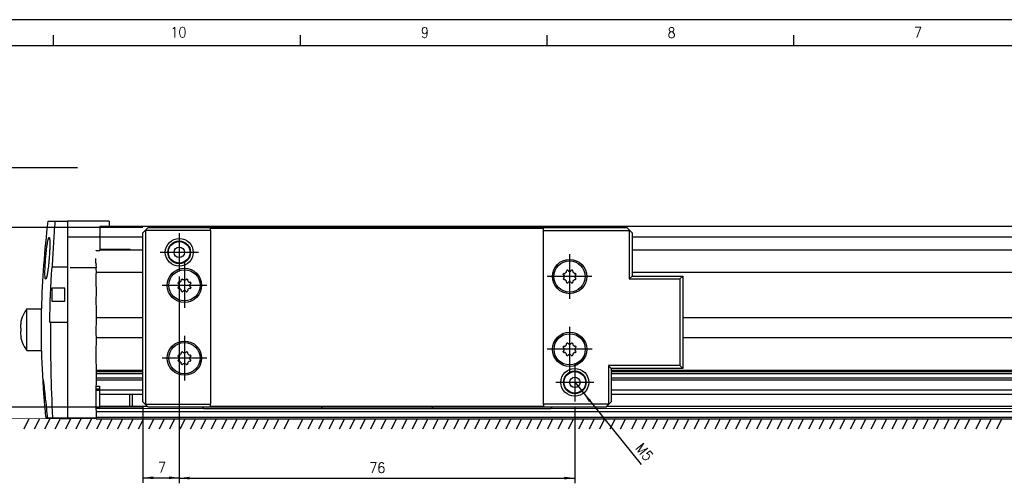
# Model space of a CAD drawing. Header units: millimetres. Extents: x -285 to 969, y -217 to 203.
# Tile 4 of 15: x -178 to 12, y 114 to 203. Entities that reach past the tile are written whole.
import ezdxf

# ---------------------------------------------------------------- set-up
doc = ezdxf.new("R2010")
doc.units = ezdxf.units.MM
doc.linetypes.add('DOT_CENTER', pattern=[14, 12, -1, 0, -1])
doc.layers.add('1', color=7, linetype='Continuous')
doc.styles.add('CONVERTER_11', font='txt.shx', dxfattribs={"width": 0.9})
doc.dimstyles.new('ME10_DIM_13', dxfattribs={"dimtxt": 2, "dimasz": 2, "dimexe": 1, "dimexo": 1, "dimgap": 1, "dimtad": 1, "dimdec": 0, "dimdsep": 46, "dimtxsty": 'CONVERTER_11', "dimsah": 1, "dimcen": 0.09, "dimclrd": 2, "dimclre": 2, "dimclrt": 2, "dimadec": 0, "dimazin": 0, "dimtfac": 1, "dimtdec": 4, "dimtix": 1, "dimtmove": 0, "dimatfit": 3, "dimfxl": 1, "dimtolj": 1, "dimtzin": 0, "dimarcsym": 0})
doc.dimstyles.new('ME10_DIM_14', dxfattribs={"dimtxt": 2, "dimasz": 2, "dimexe": 1, "dimexo": 1, "dimgap": 1, "dimtad": 1, "dimdec": 0, "dimdsep": 46, "dimtxsty": 'CONVERTER_11', "dimsah": 1, "dimcen": 0.09, "dimclrd": 2, "dimclre": 2, "dimclrt": 2, "dimadec": 0, "dimazin": 0, "dimtfac": 1, "dimtdec": 4, "dimtix": 1, "dimtmove": 0, "dimatfit": 3, "dimfxl": 1, "dimtolj": 1, "dimtzin": 0, "dimarcsym": 0})
doc.dimstyles.new('ME10_DIM_15', dxfattribs={"dimtxt": 2, "dimasz": 2, "dimexe": 1, "dimexo": 1, "dimgap": 1, "dimtad": 1, "dimdsep": 46, "dimtxsty": 'CONVERTER_11', "dimsah": 1, "dimcen": 0.09, "dimclrd": 2, "dimclre": 2, "dimclrt": 2, "dimadec": 0, "dimazin": 0, "dimtfac": 1, "dimtdec": 4, "dimtix": 1, "dimtmove": 0, "dimatfit": 3, "dimfxl": 1, "dimtolj": 1, "dimtzin": 0, "dimarcsym": 0})
doc.dimstyles.new('ME10_DIM_16', dxfattribs={"dimtxt": 2, "dimasz": 2, "dimexe": 1, "dimexo": 1, "dimgap": 1, "dimtad": 1, "dimdsep": 46, "dimtxsty": 'CONVERTER_11', "dimsah": 1, "dimcen": 0.09, "dimclrd": 2, "dimclre": 2, "dimclrt": 2, "dimadec": 0, "dimazin": 0, "dimtfac": 1, "dimtdec": 4, "dimtix": 1, "dimtmove": 0, "dimatfit": 3, "dimfxl": 1, "dimtolj": 1, "dimtzin": 0, "dimarcsym": 0})
doc.dimstyles.get("Standard").update_dxf_attribs({"dimtxt": 0.18, "dimasz": 0.18, "dimexe": 0.18, "dimexo": 0.0625, "dimgap": 0.09, "dimtad": 0, "dimtih": 1, "dimtoh": 1, "dimdec": 4, "dimzin": 0, "dimdsep": 46, "dimtxsty": 'Standard', "dimcen": 0.09, "dimadec": 0, "dimazin": 0, "dimtfac": 1, "dimtdec": 4, "dimtofl": 0, "dimtmove": 0, "dimatfit": 3, "dimfxl": 1, "dimtolj": 1, "dimtzin": 0, "dimarcsym": 0})

# ---------------------------------------------------------------- blocks, each defined once
blk = doc.blocks.new('Regla_G-340-VS4__3', base_point=(-177.36, 126.24))
at = {"color": 7, "linetype": 'Continuous'}
for p, q in [((-172.14, 164.24), (-170.81, 164.24)), ((-170.81, 164.24), (-168.41, 164.24)), ((-160.41, 164.24), (-168.41, 164.24)), ((-160.41, 163.24), (-162.21, 163.24)), ((-162.21, 163.24), (-162.21, 161.44)), ((-160.41, 164.24), (-160.41, 163.24)), ((-142.29, 163.24), (-160.41, 163.24)), ((-131.87, 163.24), (-142.29, 163.24)), ((-125.93, 163.24), (-131.87, 163.24)), ((-119.67, 163.24), (-125.93, 163.24)), ((-98.17, 163.24), (-119.67, 163.24)), ((-91.91, 163.24), (-98.17, 163.24)), ((-85.96, 163.24), (-91.91, 163.24)), ((-75.54, 163.24), (-85.96, 163.24)), ((107.6, 163.24), (-75.54, 163.24)), ((-168.41, 161.24), (-162.21, 161.24)), ((-162.21, 161.24), (-162.21, 158.74)), ((-162.21, 161.24), (-153.92, 161.24)), ((-59.91, 161.24), (106.93, 161.24)), ((-162.92, 156.11), (-162.92, 157.08)), ((-162.9, 158.57), (-162.21, 158.57)), ((-162.9, 158.54), (-162.9, 158.57)), ((-162.21, 158.74), (-162.21, 158.57)), ((-162.21, 158.74), (-156.27, 158.72)), ((-156.4, 158.84), (-156.4, 158.74)), ((-156.27, 158.72), (-153.92, 158.72)), ((-59.91, 158.72), (108.58, 158.72)), ((-171.42, 155.42), (-171.35, 155.42)), ((-168.41, 155.42), (-171.35, 155.42)), ((-168.41, 155.42), (-168.41, 144.8)), ((-167.9, 155.34), (-162.9, 155.34)), ((-162.9, 156.08), (-162.92, 156.11)), ((-162.9, 155.93), (-162.92, 155.86)), ((-162.92, 155.86), (-162.9, 155.34)), ((-162.9, 155.34), (-162.92, 155.09)), ((-162.9, 156.08), (-162.9, 155.93)), ((-162.92, 155.09), (-162.9, 154.44)), ((-162.9, 154.24), (-162.92, 154.02)), ((-162.92, 154.02), (-162.92, 152.23)), ((-162.9, 154.44), (-162.9, 154.24)), ((-162.9, 154.44), (-153.92, 154.44)), ((-59.91, 154.44), (107.46, 154.44)), ((-171.41, 151.36), (-171.41, 148.86)), ((-168.91, 151.36), (-171.41, 151.36)), ((-168.91, 148.86), (-168.91, 151.36)), ((-162.92, 152.23), (-162.9, 151.01)), ((-162.9, 151.01), (-162.92, 148.46)), ((-146.44, 150.7), (-146.39, 150.67)), ((-145.45, 150.67), (-145.39, 150.7)), ((-171.41, 148.86), (-168.91, 148.86)), ((-162.92, 148.46), (-162.9, 147.69)), ((-162.9, 147.69), (-162.9, 147.03)), ((-176.2, 147.36), (-173.4, 147.36)), ((-162.9, 145.74), (-162.92, 142.61)), ((-162.9, 147.03), (-162.9, 146.91)), ((-162.9, 146.91), (-162.9, 146.78)), ((-162.9, 146.78), (-162.9, 145.94)), ((-162.9, 145.94), (-162.9, 145.74)), ((-162.9, 145.74), (-153.92, 145.74)), ((-50.17, 145.74), (107.93, 145.74)), ((-171.64, 144.8), (-171.85, 144.8)), ((-171.64, 144.8), (-168.41, 144.8)), ((-162.92, 142.61), (-162.9, 141.82)), ((-162.9, 141.82), (-162.92, 138.86)), ((-153.92, 141.82), (-162.9, 141.82)), ((107.88, 141.82), (-50.17, 141.82)), ((-176.2, 139.36), (-173.4, 139.36)), ((-162.92, 138.86), (-162.92, 138.64)), ((-162.92, 138.64), (-162.92, 138.31)), ((-162.92, 138.31), (-162.91, 135.24)), ((-153.92, 135.52), (-162.91, 135.52)), ((-153.92, 135.3), (-162.91, 135.3)), ((-153.92, 135.26), (-162.91, 135.24)), ((-162.91, 135.24), (-162.91, 134.13)), ((-162.91, 134.92), (-153.92, 134.92)), ((108.08, 135.52), (-63.92, 135.52)), ((108.22, 135.3), (-63.92, 135.3)), ((108.25, 135.26), (-63.92, 135.26)), ((-63.92, 134.92), (108.47, 134.92)), ((-162.9, 132.87), (-162.92, 132.5)), ((-162.92, 132.5), (-162.92, 131.91)), ((-162.92, 132.5), (-162.22, 132.5)), ((-162.91, 134.13), (-153.92, 134.13)), ((-162.91, 134.13), (-162.9, 133.89)), ((-162.9, 133.89), (-162.9, 133.74)), ((-162.9, 133.74), (-153.92, 133.74)), ((-162.9, 133.74), (-162.9, 133.64)), ((-162.9, 133.64), (-162.9, 133.41)), ((-162.9, 133.41), (-162.9, 133.24)), ((-162.9, 133.24), (-162.9, 133.15)), ((-162.9, 133.15), (-162.9, 132.87)), ((-63.92, 134.13), (108.2, 134.13)), ((-63.92, 133.74), (107.94, 133.74)), ((-162.22, 131.91), (-162.92, 131.91)), ((-162.92, 131.91), (-162.9, 131.74)), ((-162.92, 131.64), (-162.9, 131.74)), ((-162.92, 131.64), (-162.92, 128.21)), ((-162.22, 131.64), (-162.92, 131.64)), ((-153.92, 131.74), (-162.9, 131.74)), ((-162.22, 130.96), (-156.4, 130.96)), ((-156.4, 130.96), (-153.92, 130.96)), ((-156.4, 128.66), (-156.4, 130.96)), ((-155.9, 129.81), (-155.9, 130.96)), ((106.59, 131.74), (-63.92, 131.74)), ((-63.92, 130.96), (107.11, 130.96)), ((-162.22, 128.66), (-156.4, 128.66)), ((-156.4, 128.66), (-153.09, 128.66)), ((-155.9, 128.66), (-155.9, 129.81)), ((-64.74, 128.66), (108.55, 128.66)), ((-162.92, 128.21), (-162.9, 127.54)), ((-162.22, 128.21), (-162.92, 128.21)), ((-162.9, 127.54), (-162.9, 127.24)), ((107.8, 127.54), (-162.9, 127.54)), ((-162.9, 127.24), (-162.9, 126.54)), ((-162.22, 128.25), (-142.29, 128.24)), ((-142.29, 128.24), (-131.87, 128.24)), ((-131.87, 128.24), (-125.93, 128.24)), ((-125.93, 128.24), (-119.67, 128.24)), ((-119.67, 128.24), (-98.17, 128.24)), ((-98.17, 128.24), (-91.91, 128.24)), ((-91.91, 128.24), (-85.96, 128.24)), ((-85.96, 128.24), (-75.54, 128.24)), ((-75.54, 128.24), (108.27, 128.25)), ((-172.58, 126.44), (-172.28, 126.44)), ((-172.28, 126.44), (-171.26, 126.44)), ((-171.26, 126.44), (-168.41, 126.44)), ((-169.62, 126.31), (-167.92, 126.31)), ((-168.41, 126.44), (-167.92, 126.44)), ((-167.92, 126.44), (-162.91, 126.44)), ((-167.92, 126.31), (-167.92, 126.44)), ((-162.9, 126.54), (-162.91, 126.44)), ((-162.91, 126.44), (-162.9, 126.24)), ((-162.9, 126.54), (107.13, 126.54)), ((-162.9, 126.24), (106.93, 126.24))]:
    blk.add_line(p, q, dxfattribs=at)
for centre, radius, start, end in [((-5.45, 143.36), 168, 172.8628, 178.6355), ((-5.45, 143.36), 166.42, 175.845, 179.5039), ((-171.05, 143.43), 6.49, 151.1461, 166.3283), ((-171.08, 143.36), 6.5, 142.0177, 150.5055), ((116.64, 141.56), 288.3, 179.3555, 183.0072), ((-171.08, 143.36), 6.48, 194.311, 209.5888), ((-171, 143.25), 6.49, 208.4275, 216.8203), ((-5.46, 143.6), 167.99, 181.4468, 184.7087), ((-5.45, 143.36), 167.99, 184.6264, 185.783), ((-5.45, 143.36), 167.69, 184.6345, 185.7932), ((-169.62, 127.31), 1, 241.3046, 270)]:
    blk.add_arc(centre, radius, start, end, dxfattribs=at)
for points, knots in [([(-170.81, 164.24), (-170.87, 163.49), (-170.98, 162.04), (-171.12, 159.87), (-171.24, 157.68), (-171.31, 156.2), (-171.35, 155.42)], [0, 0, 0, 0, 2.251411, 4.370823, 6.504256, 8.83253, 8.83253, 8.83253, 8.83253]), ([(-168.41, 164.24), (-168.41, 163.75), (-168.41, 162.75), (-168.41, 161.75), (-168.41, 161.24)], [0, 0, 0, 0, 1.450781, 2.999989, 2.999989, 2.999989, 2.999989]), ([(-172.59, 157.09), (-172.57, 157.35), (-172.52, 157.87), (-172.45, 158.57), (-172.38, 159.14), (-172.31, 159.58), (-172.25, 159.97), (-172.19, 160.32), (-172.13, 160.6), (-172.08, 160.78), (-172.04, 160.91), (-172.01, 161.03), (-171.95, 161.07), (-171.93, 161.09)], [0, 0, 0, 0, 0.791352, 1.551732, 2.101347, 2.537187, 2.866582, 3.301539, 3.581096, 3.730781, 3.860348, 3.997351, 4.0818, 4.0818, 4.0818, 4.0818]), ([(-171.93, 161.09), (-171.91, 161.07), (-171.86, 161.03), (-171.84, 160.91), (-171.81, 160.69), (-171.79, 160.35), (-171.78, 159.88), (-171.79, 159.3), (-171.82, 158.67), (-171.85, 158.05), (-171.89, 157.54), (-171.91, 157.23), (-171.92, 157.09)], [0, 0, 0, 0, 0.074066, 0.201207, 0.332933, 0.765352, 1.197222, 1.762075, 2.499293, 3.088278, 3.608585, 4.030539, 4.030539, 4.030539, 4.030539]), ([(-168.41, 161.24), (-168.41, 161.01), (-168.41, 160.56), (-168.41, 159.34), (-168.41, 157.63), (-168.41, 156.14), (-168.41, 155.42)], [0, 0, 0, 0, 0.668519, 1.353401, 3.656914, 5.815809, 5.815809, 5.815809, 5.815809]), ([(-162.21, 161.24), (-162.21, 161.24), (-162.21, 161.26), (-162.21, 161.3), (-162.21, 161.36), (-162.21, 161.41), (-162.21, 161.44)], [0, 0, 0, 0, 0.0073223, 0.0585787, 0.1235013, 0.2, 0.2, 0.2, 0.2]), ([(-172.59, 153.09), (-172.6, 153.11), (-172.65, 153.15), (-172.67, 153.27), (-172.71, 153.5), (-172.72, 153.83), (-172.73, 154.29), (-172.72, 154.75), (-172.71, 155.19), (-172.69, 155.67), (-172.65, 156.3), (-172.61, 156.8), (-172.59, 157.09)], [0, 0, 0, 0, 0.073853, 0.200909, 0.332828, 0.764263, 1.197083, 1.706567, 2.160094, 2.499137, 3.165728, 4.0303, 4.0303, 4.0303, 4.0303]), ([(-171.92, 157.09), (-171.94, 156.83), (-171.99, 156.31), (-172.07, 155.59), (-172.15, 154.91), (-172.24, 154.33), (-172.32, 153.87), (-172.38, 153.59), (-172.43, 153.4), (-172.47, 153.27), (-172.5, 153.16), (-172.56, 153.11), (-172.59, 153.09)], [0, 0, 0, 0, 0.791313, 1.551665, 2.171228, 2.866587, 3.301125, 3.580706, 3.730802, 3.860652, 3.997449, 4.081573, 4.081573, 4.081573, 4.081573]), ([(-162.21, 158.84), (-161.79, 158.84), (-160.93, 158.84), (-159.53, 158.84), (-158.02, 158.84), (-156.94, 158.84), (-156.4, 158.84)], [0, 0, 0, 0, 1.283821, 2.567643, 4.193649, 5.819655, 5.819655, 5.819655, 5.819655]), ([(-156.4, 158.84), (-156.37, 158.81), (-156.33, 158.77), (-156.29, 158.73), (-156.27, 158.72)], [0, 0, 0, 0, 0.0933695, 0.1770797, 0.1770797, 0.1770797, 0.1770797]), ([(-176.2, 143.36), (-176.2, 143.49), (-176.2, 143.8), (-176.2, 144.31), (-176.2, 144.88), (-176.2, 145.52), (-176.2, 146.09), (-176.2, 146.62), (-176.2, 146.96), (-176.2, 147.21), (-176.2, 147.31), (-176.2, 147.36)], [0, 0, 0, 0, 0.395755, 0.918445, 1.530734, 2.107076, 2.828427, 3.249849, 3.695518, 3.838708, 4, 4, 4, 4]), ([(-173.4, 139.36), (-173.4, 139.36), (-173.4, 139.37), (-173.4, 139.42), (-173.4, 139.54), (-173.4, 139.76), (-173.4, 139.98), (-173.4, 140.2), (-173.4, 140.41), (-173.4, 140.69), (-173.4, 141.06), (-173.4, 141.63), (-173.4, 142.41), (-173.4, 143.22), (-173.4, 143.87), (-173.4, 144.32), (-173.4, 144.71), (-173.4, 145), (-173.4, 145.33), (-173.4, 145.67), (-173.4, 146.04), (-173.4, 146.32), (-173.4, 146.53), (-173.4, 146.73), (-173.4, 146.92), (-173.4, 147.11), (-173.4, 147.23), (-173.4, 147.3), (-173.4, 147.33), (-173.4, 147.35), (-173.4, 147.36), (-173.4, 147.36)], [0, 0, 0, 0, 0.003347, 0.026779, 0.149714, 0.368291, 0.678098, 0.811872, 1.017495, 1.3002, 1.665223, 2.117797, 3.030283, 4.000578, 4.528312, 4.987433, 5.370965, 5.671933, 5.88336, 6.335934, 6.700956, 6.983662, 7.189284, 7.323059, 7.585137, 7.765299, 7.879553, 7.94391, 7.974378, 7.997809, 8.001157, 8.001157, 8.001157, 8.001157]), ([(-177.36, 144.97), (-177.36, 144.93), (-177.36, 144.88), (-177.35, 144.82), (-177.32, 144.77), (-177.28, 144.77), (-177.27, 144.77)], [0, 0, 0, 0, 0.0964332, 0.1515965, 0.2015152, 0.2528994, 0.2528994, 0.2528994, 0.2528994]), ([(-177.27, 143.36), (-177.3, 143.48), (-177.35, 143.69), (-177.36, 144.03), (-177.34, 144.39), (-177.29, 144.64), (-177.27, 144.77)], [0, 0, 0, 0, 0.365233, 0.648984, 1.023924, 1.418042, 1.418042, 1.418042, 1.418042]), ([(-168.41, 144.8), (-168.41, 143.36), (-168.41, 140.25), (-168.41, 135.73), (-168.41, 131.05), (-168.41, 128.04), (-168.41, 126.44)], [0, 0, 0, 0, 4.327571, 9.338426, 13.559644, 18.367398, 18.367398, 18.367398, 18.367398]), ([(-177.27, 141.96), (-177.29, 142.06), (-177.34, 142.31), (-177.36, 142.66), (-177.35, 143.03), (-177.3, 143.24), (-177.27, 143.36)], [0, 0, 0, 0, 0.312086, 0.769218, 1.052928, 1.417942, 1.417942, 1.417942, 1.417942]), ([(-177.27, 141.96), (-177.28, 141.96), (-177.32, 141.96), (-177.35, 141.91), (-177.36, 141.84), (-177.36, 141.79), (-177.36, 141.76)], [0, 0, 0, 0, 0.0473824, 0.1028733, 0.1580203, 0.2543807, 0.2543807, 0.2543807, 0.2543807]), ([(-176.2, 139.36), (-176.2, 139.41), (-176.2, 139.51), (-176.2, 139.66), (-176.2, 139.87), (-176.2, 140.16), (-176.2, 140.49), (-176.2, 140.87), (-176.2, 141.3), (-176.2, 141.76), (-176.2, 142.25), (-176.2, 142.76), (-176.2, 143.15), (-176.2, 143.36)], [0, 0, 0, 0, 0.128013, 0.304482, 0.470688, 0.751025, 1.171573, 1.462508, 1.893882, 2.469266, 2.84084, 3.357269, 4, 4, 4, 4]), ([(-173.05, 133.81), (-173.06, 133.8), (-173.09, 133.76), (-173.09, 133.65), (-173.1, 133.47), (-173.09, 133.21), (-173.08, 132.92), (-173.07, 132.53), (-173.04, 132), (-173, 131.32), (-172.95, 130.58), (-172.91, 130.07), (-172.89, 129.81)], [0, 0, 0, 0, 0.041897, 0.144959, 0.313434, 0.604945, 0.912736, 1.182445, 1.789839, 2.482894, 3.23374, 4.015002, 4.015002, 4.015002, 4.015002]), ([(-172.59, 129.81), (-172.61, 130.07), (-172.66, 130.59), (-172.72, 131.29), (-172.78, 131.87), (-172.82, 132.3), (-172.87, 132.71), (-172.92, 133.09), (-172.97, 133.44), (-173.01, 133.65), (-173.03, 133.75), (-173.04, 133.8), (-173.05, 133.81), (-173.05, 133.81)], [0, 0, 0, 0, 0.784235, 1.538817, 2.114492, 2.546732, 2.838861, 3.339752, 3.714008, 3.882148, 3.977304, 4.019855, 4.029796, 4.029796, 4.029796, 4.029796]), ([(-162.22, 132.5), (-162.22, 132.46), (-162.22, 132.38), (-162.22, 132.24), (-162.22, 132.08), (-162.22, 131.97), (-162.22, 131.91)], [0, 0, 0, 0, 0.1112676, 0.2594491, 0.4030751, 0.5864901, 0.5864901, 0.5864901, 0.5864901]), ([(-162.22, 131.64), (-162.22, 131.53), (-162.22, 131.3), (-162.22, 131.08), (-162.22, 130.96)], [0, 0, 0, 0, 0.3244225, 0.6739054, 0.6739054, 0.6739054, 0.6739054]), ([(-162.22, 130.96), (-162.22, 130.94), (-162.22, 130.9), (-162.22, 130.71), (-162.22, 130.4), (-162.22, 129.95), (-162.22, 129.49), (-162.22, 129.13), (-162.22, 128.86), (-162.22, 128.73), (-162.22, 128.66)], [0, 0, 0, 0, 0.061707, 0.123993, 0.56335, 1.016261, 1.472269, 1.92083, 2.096203, 2.3, 2.3, 2.3, 2.3]), ([(-162.22, 128.66), (-162.22, 128.6), (-162.22, 128.46), (-162.22, 128.32), (-162.22, 128.25)], [0, 0, 0, 0, 0.1990166, 0.4103216, 0.4103216, 0.4103216, 0.4103216])]:
    blk.add_open_spline(points, degree=3, knots=knots, dxfattribs=at)
blk.add_open_spline([(-162.22, 128.25), (-162.22, 128.25), (-162.22, 128.23), (-162.22, 128.22), (-162.22, 128.21)], degree=3, dxfattribs=at)
blk = doc.blocks.new('Cabeza__4', base_point=(-153.92, 128.24))
at = {"color": 7, "linetype": 'Continuous'}
for p, q in [((-152.92, 162.99), (-153.42, 162.49)), ((-152.92, 162.99), (-142.54, 162.99)), ((-142.29, 163.24), (-142.54, 162.99)), ((-142.54, 162.99), (-119.42, 162.99)), ((-131.87, 163.24), (-142.29, 163.24)), ((-76.92, 162.83), (-140.92, 162.83)), ((-140.92, 162.43), (-140.92, 162.83)), ((-125.93, 163.24), (-131.87, 163.24)), ((-119.67, 163.24), (-125.93, 163.24)), ((-119.42, 162.99), (-119.67, 163.24)), ((-119.42, 162.99), (-98.42, 162.99)), ((-98.17, 163.24), (-98.42, 162.99)), ((-98.42, 162.99), (-75.29, 162.99)), ((-91.91, 163.24), (-98.17, 163.24)), ((-85.96, 163.24), (-91.91, 163.24)), ((-75.54, 163.24), (-85.96, 163.24)), ((-76.92, 162.43), (-76.92, 162.83)), ((-75.29, 162.99), (-75.54, 163.24)), ((-75.29, 162.99), (-60.91, 162.99)), ((-60.41, 162.49), (-60.91, 162.99)), ((-153.42, 162.49), (-153.92, 161.99)), ((-153.92, 129.49), (-153.92, 161.99)), ((-153.42, 162.49), (-153.37, 162.43)), ((-140.92, 162.43), (-153.37, 162.43)), ((-153.37, 129.04), (-153.37, 162.43)), ((-140.92, 162.43), (-140.92, 129.04)), ((-76.92, 129.04), (-76.92, 162.43)), ((-76.92, 162.43), (-60.47, 162.43)), ((-60.47, 162.43), (-60.41, 162.49)), ((-60.47, 162.43), (-60.47, 153.12)), ((-59.91, 161.99), (-60.41, 162.49)), ((-59.91, 161.99), (-59.91, 153.67)), ((-73.14, 154), (-73.13, 154.06)), ((-72.95, 153.75), (-72.99, 153.82)), ((-72.99, 153.35), (-72.95, 153.41)), ((-72.95, 153.41), (-72.97, 153.59)), ((-72.84, 154.18), (-72.77, 154.2)), ((-72.53, 154.44), (-72.51, 154.51)), ((-72.15, 154.65), (-72.08, 154.62)), ((-71.75, 154.62), (-71.68, 154.65)), ((-71.33, 154.51), (-71.3, 154.44)), ((-71.07, 154.2), (-70.99, 154.18)), ((-70.85, 153.82), (-70.88, 153.76)), ((-70.88, 153.76), (-70.87, 153.59)), ((-70.88, 153.42), (-70.85, 153.35)), ((-70.7, 154.06), (-70.69, 154)), ((-59.91, 153.67), (-60.47, 153.12)), ((-59.91, 153.67), (-50.17, 153.67)), ((-50.72, 153.12), (-50.17, 153.67)), ((-50.17, 153.67), (-50.17, 135.9)), ((-147.14, 152.3), (-147.13, 152.36)), ((-147.13, 151.42), (-147.14, 151.47)), ((-147.13, 152.36), (-147.1, 152.41)), ((-147.1, 151.36), (-147.13, 151.42)), ((-146.98, 152.12), (-147.07, 152.18)), ((-147.07, 151.6), (-146.98, 151.65)), ((-146.95, 152.05), (-146.98, 152.12)), ((-146.98, 151.65), (-146.95, 151.71)), ((-146.95, 151.71), (-146.97, 151.89)), ((-146.94, 152.5), (-146.84, 152.48)), ((-146.84, 152.48), (-146.77, 152.5)), ((-146.5, 152.79), (-146.53, 152.91)), ((-146.53, 152.74), (-146.5, 152.79)), ((-146.44, 153.08), (-146.39, 153.1)), ((-146.2, 153.04), (-146.15, 152.95)), ((-146.15, 152.95), (-146.08, 152.92)), ((-145.75, 152.92), (-145.68, 152.95)), ((-145.68, 152.95), (-145.63, 153.04)), ((-145.45, 153.1), (-145.39, 153.08)), ((-145.3, 152.91), (-145.33, 152.81)), ((-145.33, 152.81), (-145.3, 152.74)), ((-145.07, 152.5), (-144.99, 152.48)), ((-144.99, 152.48), (-144.9, 152.5)), ((-144.85, 152.12), (-144.88, 152.05)), ((-144.88, 151.72), (-144.85, 151.65)), ((-144.76, 152.18), (-144.85, 152.12)), ((-144.85, 151.65), (-144.76, 151.6)), ((-144.73, 152.41), (-144.7, 152.36)), ((-144.7, 151.42), (-144.73, 151.36)), ((-144.7, 152.36), (-144.69, 152.3)), ((-144.69, 151.47), (-144.7, 151.42)), ((-73.13, 153.12), (-73.14, 153.17)), ((-72.77, 152.97), (-72.84, 153)), ((-72.51, 152.66), (-72.53, 152.74)), ((-72.08, 152.55), (-72.15, 152.52)), ((-71.68, 152.52), (-71.75, 152.55)), ((-71.3, 152.74), (-71.33, 152.68)), ((-70.99, 153), (-71.07, 152.97)), ((-70.69, 153.17), (-70.7, 153.12)), ((-60.47, 153.12), (-50.72, 153.12)), ((-50.72, 153.12), (-50.72, 136.46)), ((-146.84, 151.3), (-146.94, 151.28)), ((-146.77, 151.27), (-146.84, 151.3)), ((-146.5, 150.96), (-146.53, 151.04)), ((-146.53, 150.87), (-146.5, 150.96)), ((-146.44, 150.7), (-146.39, 150.67)), ((-146.15, 150.82), (-146.2, 150.73)), ((-146.08, 150.85), (-146.15, 150.82)), ((-145.68, 150.82), (-145.75, 150.85)), ((-145.63, 150.73), (-145.68, 150.82)), ((-145.45, 150.67), (-145.39, 150.7)), ((-145.3, 151.04), (-145.33, 150.98)), ((-145.33, 150.98), (-145.3, 150.87)), ((-144.99, 151.3), (-145.07, 151.27)), ((-144.9, 151.28), (-144.99, 151.3)), ((-73.14, 140), (-73.13, 140.06)), ((-73.13, 140.06), (-73.11, 140.11)), ((-72.94, 140.2), (-72.84, 140.18)), ((-72.84, 140.18), (-72.77, 140.2)), ((-72.5, 140.49), (-72.53, 140.61)), ((-72.53, 140.44), (-72.5, 140.49)), ((-72.44, 140.78), (-72.39, 140.8)), ((-72.21, 140.74), (-72.15, 140.65)), ((-72.15, 140.65), (-72.08, 140.62)), ((-71.75, 140.62), (-71.68, 140.65)), ((-71.68, 140.65), (-71.63, 140.74)), ((-71.45, 140.8), (-71.39, 140.78)), ((-71.31, 140.61), (-71.33, 140.51)), ((-71.33, 140.51), (-71.3, 140.44)), ((-71.07, 140.2), (-70.99, 140.18)), ((-70.99, 140.18), (-70.9, 140.2)), ((-70.73, 140.11), (-70.7, 140.06)), ((-70.7, 140.06), (-70.69, 140)), ((-147.14, 138.3), (-147.13, 138.36)), ((-147.13, 138.36), (-147.1, 138.41)), ((-146.98, 138.12), (-147.07, 138.18)), ((-146.95, 138.05), (-146.98, 138.12)), ((-146.94, 138.5), (-146.84, 138.48)), ((-146.84, 138.48), (-146.77, 138.5)), ((-146.5, 138.79), (-146.53, 138.91)), ((-146.53, 138.74), (-146.5, 138.79)), ((-146.44, 139.08), (-146.39, 139.1)), ((-146.2, 139.04), (-146.15, 138.95)), ((-146.15, 138.95), (-146.08, 138.92)), ((-145.75, 138.92), (-145.68, 138.95)), ((-145.68, 138.95), (-145.63, 139.04)), ((-145.45, 139.1), (-145.39, 139.08)), ((-145.3, 138.91), (-145.33, 138.81)), ((-145.33, 138.81), (-145.3, 138.74)), ((-145.07, 138.5), (-144.99, 138.48)), ((-144.99, 138.48), (-144.9, 138.5)), ((-144.85, 138.12), (-144.88, 138.05)), ((-144.76, 138.18), (-144.85, 138.12)), ((-144.73, 138.41), (-144.7, 138.36)), ((-144.7, 138.36), (-144.69, 138.3)), ((-73.13, 139.12), (-73.14, 139.17)), ((-73.11, 139.06), (-73.13, 139.12)), ((-72.99, 139.82), (-73.07, 139.88)), ((-73.07, 139.3), (-72.99, 139.35)), ((-72.95, 139.75), (-72.99, 139.82)), ((-72.99, 139.35), (-72.95, 139.41)), ((-72.95, 139.41), (-72.97, 139.59)), ((-72.84, 139), (-72.94, 138.98)), ((-72.77, 138.97), (-72.84, 139)), ((-72.51, 138.66), (-72.53, 138.74)), ((-72.53, 138.57), (-72.51, 138.66)), ((-72.39, 138.37), (-72.44, 138.4)), ((-72.15, 138.52), (-72.21, 138.43)), ((-72.08, 138.55), (-72.15, 138.52)), ((-71.68, 138.52), (-71.75, 138.55)), ((-71.63, 138.43), (-71.68, 138.52)), ((-71.39, 138.4), (-71.45, 138.37)), ((-71.3, 138.74), (-71.33, 138.68)), ((-71.33, 138.68), (-71.31, 138.57)), ((-70.99, 139), (-71.07, 138.97)), ((-70.9, 138.98), (-70.99, 139)), ((-70.85, 139.82), (-70.88, 139.75)), ((-70.88, 139.42), (-70.85, 139.35)), ((-70.76, 139.88), (-70.85, 139.82)), ((-70.85, 139.35), (-70.76, 139.3)), ((-70.7, 139.12), (-70.73, 139.06)), ((-70.69, 139.17), (-70.7, 139.12)), ((-147.13, 137.42), (-147.14, 137.47)), ((-147.1, 137.36), (-147.13, 137.42)), ((-147.07, 137.6), (-146.98, 137.65)), ((-146.98, 137.65), (-146.95, 137.71)), ((-146.95, 137.71), (-146.97, 137.89)), ((-146.84, 137.3), (-146.94, 137.28)), ((-146.77, 137.27), (-146.84, 137.3)), ((-146.5, 136.96), (-146.53, 137.04)), ((-146.53, 136.87), (-146.5, 136.96)), ((-146.39, 136.67), (-146.44, 136.7)), ((-146.15, 136.82), (-146.2, 136.73)), ((-146.08, 136.85), (-146.15, 136.82)), ((-145.68, 136.82), (-145.75, 136.85)), ((-145.63, 136.73), (-145.68, 136.82)), ((-145.39, 136.7), (-145.45, 136.67)), ((-145.3, 137.04), (-145.33, 136.98)), ((-145.33, 136.98), (-145.3, 136.87)), ((-144.99, 137.3), (-145.07, 137.27)), ((-144.9, 137.28), (-144.99, 137.3)), ((-144.88, 137.72), (-144.85, 137.65)), ((-144.85, 137.65), (-144.76, 137.6)), ((-144.7, 137.42), (-144.73, 137.36)), ((-144.69, 137.47), (-144.7, 137.42)), ((-64.47, 136.46), (-63.92, 135.9)), ((-50.72, 136.46), (-64.47, 136.46)), ((-64.47, 136.46), (-64.47, 129.04)), ((-50.72, 136.46), (-50.17, 135.9)), ((-63.92, 135.9), (-63.92, 129.49)), ((-50.17, 135.9), (-63.92, 135.9)), ((-153.42, 128.99), (-153.92, 129.49)), ((-153.37, 129.04), (-153.42, 128.99)), ((-153.42, 128.99), (-152.92, 128.49)), ((-153.37, 129.04), (-140.92, 129.04)), ((-140.92, 128.64), (-140.92, 129.04)), ((-76.92, 129.04), (-76.92, 128.64)), ((-64.47, 129.04), (-76.92, 129.04)), ((-64.92, 128.49), (-64.42, 128.99)), ((-64.47, 129.04), (-64.42, 128.99)), ((-64.42, 128.99), (-63.92, 129.49)), ((-142.54, 128.49), (-152.92, 128.49)), ((-119.42, 128.49), (-142.54, 128.49)), ((-142.54, 128.49), (-142.29, 128.24)), ((-142.29, 128.24), (-131.87, 128.24)), ((-140.92, 128.64), (-76.92, 128.64)), ((-131.87, 128.24), (-125.93, 128.24)), ((-125.93, 128.24), (-119.67, 128.24)), ((-119.67, 128.24), (-119.42, 128.49)), ((-98.42, 128.49), (-119.42, 128.49)), ((-75.29, 128.49), (-98.42, 128.49)), ((-98.42, 128.49), (-98.17, 128.24)), ((-98.17, 128.24), (-91.91, 128.24)), ((-91.91, 128.24), (-85.96, 128.24)), ((-85.96, 128.24), (-75.54, 128.24)), ((-75.54, 128.24), (-75.29, 128.49)), ((-64.92, 128.49), (-75.29, 128.49))]:
    blk.add_line(p, q, dxfattribs=at)
for centre, radius in [((-146.92, 158.24), 2.68), ((-146.92, 158.24), 2.17), ((-146.92, 158.24), 2.08), ((-146.92, 158.24), 1), ((-145.92, 151.89), 3.3), ((-71.92, 153.59), 3.3), ((-71.92, 153.59), 3), ((-145.92, 151.89), 3), ((-71.91, 139.59), 3.31), ((-71.91, 139.59), 3), ((-145.92, 137.89), 3.3), ((-145.92, 137.89), 3), ((-70.92, 133.24), 2.68), ((-70.92, 133.24), 2.17), ((-70.92, 133.24), 2.07), ((-70.92, 133.24), 0.999)]:
    blk.add_circle(centre, radius, dxfattribs=at)
for centre, radius, start, end in [((-72.99, 154), 0.15, 179.9057, 237.5726), ((-72.99, 153.17), 0.149, 122.3911, 180.1421), ((-71.92, 153.59), 1.3, 156.1791, 158.8209), ((-72.97, 154.05), 0.15, 77.5127, 156.1659), ((-71.92, 153.59), 1.05, 170.9506, 180.0016), ((-71.92, 153.59), 1.05, 125.95, 144.05), ((-72.38, 154.64), 0.15, 113.8695, 179.9721), ((-71.92, 153.59), 1.3, 111.1793, 113.8207), ((-72.33, 154.66), 0.15, 32.5139, 111.1662), ((-71.92, 153.59), 1.05, 80.9522, 99.0478), ((-71.5, 154.66), 0.15, 68.868, 147.4532), ((-71.92, 153.59), 1.3, 66.1796, 68.8204), ((-71.45, 154.64), 0.15, 0.0235, 66.1572), ((-71.92, 153.59), 1.05, 35.9545, 54.0455), ((-70.86, 154.05), 0.15, 23.8677, 102.452), ((-71.92, 153.59), 1.05, 350.9538, 359.9984), ((-70.84, 154), 0.15, 302.5011, 0.0009), ((-70.84, 153.17), 0.15, 359.9991, 57.4989), ((-71.92, 153.59), 1.3, 21.1798, 23.8202), ((-146.99, 152.3), 0.148, 179.6232, 237.9455), ((-146.99, 151.47), 0.148, 122.1177, 180.3451), ((-146.97, 152.35), 0.147, 76.5976, 157.0828), ((-146.97, 151.42), 0.146, 202.6484, 283.6711), ((-145.92, 151.89), 1.05, 170.951, 180.002), ((-145.92, 151.89), 1.05, 125.9521, 144.0521), ((-146.38, 152.94), 0.148, 113.134, 180.6141), ((-146.33, 152.96), 0.147, 31.5862, 112.0975), ((-145.92, 151.89), 1.05, 80.9522, 99.0478), ((-145.5, 152.96), 0.146, 67.6635, 148.6603), ((-145.45, 152.94), 0.149, 359.748, 66.455), ((-145.92, 151.89), 1.05, 35.9524, 54.0434), ((-144.86, 152.36), 0.146, 22.6473, 103.6706), ((-144.86, 151.42), 0.147, 256.5982, 337.084), ((-145.92, 151.89), 1.05, 359.996, 9.0482), ((-145.92, 151.89), 1.05, 350.9542, 359.9988), ((-144.84, 152.3), 0.15, 302.4394, 0.0099), ((-144.84, 151.47), 0.149, 359.7913, 57.76), ((-71.92, 153.59), 1.3, 201.1791, 203.8209), ((-72.97, 153.12), 0.15, 203.8689, 282.4525), ((-71.92, 153.59), 1.05, 215.95, 234.05), ((-72.38, 152.53), 0.15, 179.9989, 246.1785), ((-71.92, 153.59), 1.3, 246.1793, 248.8207), ((-72.33, 152.51), 0.15, 248.8686, 327.4513), ((-71.92, 153.59), 1.05, 260.9522, 279.0478), ((-71.5, 152.51), 0.15, 212.512, 291.1669), ((-71.92, 153.59), 1.3, 291.1796, 293.8204), ((-71.45, 152.53), 0.15, 293.8425, 359.9765), ((-71.92, 153.59), 1.05, 305.9545, 324.0455), ((-70.86, 153.12), 0.15, 257.5132, 336.1671), ((-71.92, 153.59), 1.3, 336.1798, 338.8202), ((-145.92, 151.89), 1.05, 215.9479, 234.0479), ((-146.38, 150.83), 0.148, 179.4619, 246.7833), ((-146.33, 150.81), 0.146, 247.6641, 328.6585), ((-145.92, 151.89), 1.05, 260.9522, 279.0478), ((-145.5, 150.81), 0.147, 211.578, 292.0912), ((-145.45, 150.83), 0.149, 293.5469, 0.2502), ((-145.92, 151.89), 1.05, 305.9566, 324.0476), ((-72.99, 140), 0.148, 179.6232, 237.9455), ((-72.97, 140.05), 0.149, 76.2505, 155.9834), ((-71.92, 139.59), 1.05, 125.9547, 144.0495), ((-72.38, 140.64), 0.148, 113.134, 180.6141), ((-72.33, 140.66), 0.147, 31.5862, 112.0975), ((-71.92, 139.59), 1.05, 80.9246, 99.0754), ((-71.5, 140.66), 0.146, 67.6635, 148.6603), ((-71.45, 140.64), 0.149, 359.748, 66.455), ((-71.91, 139.59), 1.05, 35.9106, 54.0852), ((-70.86, 140.06), 0.146, 22.6473, 103.6706), ((-70.84, 140), 0.15, 302.4394, 0.0099), ((-146.99, 138.3), 0.148, 179.6232, 237.9455), ((-146.97, 138.35), 0.147, 76.5976, 157.0828), ((-145.92, 137.89), 1.05, 125.9456, 144.0587), ((-146.38, 138.94), 0.148, 113.134, 180.6141), ((-146.33, 138.96), 0.147, 31.5862, 112.0975), ((-145.92, 137.89), 1.05, 80.9522, 99.0478), ((-145.5, 138.96), 0.146, 67.6635, 148.6603), ((-145.45, 138.94), 0.149, 359.748, 66.455), ((-145.92, 137.89), 1.05, 35.9589, 54.0369), ((-144.86, 138.36), 0.146, 22.6473, 103.6706), ((-144.84, 138.3), 0.15, 302.4394, 0.0099), ((-72.99, 139.17), 0.148, 122.1131, 180.3396), ((-72.97, 139.12), 0.146, 202.6484, 283.6711), ((-71.91, 139.59), 1.05, 170.9655, 179.9875), ((-71.91, 139.59), 1.05, 215.9893, 234.0065), ((-72.38, 138.53), 0.148, 179.4619, 246.7833), ((-72.33, 138.51), 0.146, 247.6641, 328.6585), ((-71.92, 139.59), 1.05, 260.9798, 279.0202), ((-71.5, 138.51), 0.147, 211.578, 292.0912), ((-71.45, 138.53), 0.149, 293.5469, 0.2502), ((-71.92, 139.59), 1.05, 305.9541, 324.0501), ((-70.86, 139.12), 0.147, 256.5982, 337.084), ((-71.91, 139.59), 1.05, 359.9792, 9.0649), ((-71.91, 139.59), 1.05, 350.9397, 0.0133), ((-70.84, 139.17), 0.149, 359.7913, 57.76), ((-146.99, 137.47), 0.148, 122.1177, 180.3451), ((-146.97, 137.42), 0.146, 202.6484, 283.6711), ((-145.92, 137.89), 1.05, 170.9464, 180.0066), ((-145.92, 137.89), 1.05, 215.9413, 234.0544), ((-146.38, 136.83), 0.148, 179.4619, 246.7833), ((-146.33, 136.81), 0.146, 247.6641, 328.6585), ((-145.92, 137.89), 1.05, 260.9522, 279.0478), ((-145.5, 136.81), 0.147, 211.578, 292.0912), ((-145.45, 136.83), 0.149, 293.5469, 0.2502), ((-145.92, 137.89), 1.05, 305.9631, 324.0411), ((-144.86, 137.42), 0.147, 256.5982, 337.084), ((-145.92, 137.89), 1.05, 0.0006, 9.0436), ((-145.92, 137.89), 1.05, 350.9588, 359.9942), ((-144.84, 137.47), 0.149, 359.7913, 57.76)]:
    blk.add_arc(centre, radius, start, end, dxfattribs=at)
for points, knots in [([(-72.99, 153.82), (-72.99, 153.82), (-73, 153.83), (-73.02, 153.84), (-73.05, 153.86), (-73.06, 153.87), (-73.07, 153.88)], [0, 0, 0, 0, 0.0167106, 0.0334213, 0.0793038, 0.1001488, 0.1001488, 0.1001488, 0.1001488]), ([(-73.07, 153.3), (-73.06, 153.3), (-73.06, 153.31), (-73.03, 153.32), (-73.01, 153.34), (-72.99, 153.35), (-72.99, 153.35)], [0, 0, 0, 0, 0.0166721, 0.0333441, 0.0792653, 0.1001488, 0.1001488, 0.1001488, 0.1001488]), ([(-72.94, 154.2), (-72.93, 154.2), (-72.92, 154.19), (-72.9, 154.19), (-72.87, 154.18), (-72.85, 154.18), (-72.84, 154.18)], [0, 0, 0, 0, 0.0166721, 0.0333443, 0.0667325, 0.1001492, 0.1001492, 0.1001492, 0.1001492]), ([(-72.51, 154.51), (-72.51, 154.51), (-72.51, 154.52), (-72.52, 154.55), (-72.52, 154.58), (-72.53, 154.6), (-72.53, 154.61)], [0, 0, 0, 0, 0.0167104, 0.0334208, 0.0793026, 0.1001473, 0.1001473, 0.1001473, 0.1001473]), ([(-72.21, 154.74), (-72.2, 154.73), (-72.2, 154.73), (-72.18, 154.7), (-72.17, 154.68), (-72.16, 154.66), (-72.15, 154.65)], [0, 0, 0, 0, 0.0166719, 0.0333439, 0.0792647, 0.1001481, 0.1001481, 0.1001481, 0.1001481]), ([(-71.68, 154.65), (-71.68, 154.66), (-71.67, 154.67), (-71.66, 154.69), (-71.64, 154.71), (-71.63, 154.73), (-71.63, 154.74)], [0, 0, 0, 0, 0.0167101, 0.0334202, 0.0793012, 0.1001454, 0.1001454, 0.1001454, 0.1001454]), ([(-71.31, 154.61), (-71.31, 154.6), (-71.31, 154.59), (-71.31, 154.57), (-71.32, 154.54), (-71.33, 154.52), (-71.33, 154.51)], [0, 0, 0, 0, 0.0166716, 0.0333432, 0.0667305, 0.1001462, 0.1001462, 0.1001462, 0.1001462]), ([(-70.99, 154.18), (-70.99, 154.18), (-70.98, 154.18), (-70.95, 154.19), (-70.93, 154.19), (-70.9, 154.2), (-70.9, 154.2)], [0, 0, 0, 0, 0.0167099, 0.0334198, 0.0793003, 0.1001443, 0.1001443, 0.1001443, 0.1001443]), ([(-70.76, 153.88), (-70.77, 153.87), (-70.78, 153.87), (-70.8, 153.85), (-70.82, 153.84), (-70.84, 153.83), (-70.85, 153.82)], [0, 0, 0, 0, 0.0166714, 0.0333427, 0.0667294, 0.1001447, 0.1001447, 0.1001447, 0.1001447]), ([(-70.85, 153.35), (-70.84, 153.35), (-70.83, 153.34), (-70.82, 153.33), (-70.79, 153.32), (-70.77, 153.3), (-70.76, 153.3)], [0, 0, 0, 0, 0.01671, 0.03342, 0.066797, 0.1001447, 0.1001447, 0.1001447, 0.1001447]), ([(-72.84, 153), (-72.84, 153), (-72.85, 152.99), (-72.88, 152.99), (-72.9, 152.98), (-72.93, 152.98), (-72.94, 152.98)], [0, 0, 0, 0, 0.0167107, 0.0334214, 0.0668, 0.1001492, 0.1001492, 0.1001492, 0.1001492]), ([(-72.53, 152.57), (-72.53, 152.57), (-72.52, 152.58), (-72.52, 152.61), (-72.51, 152.64), (-72.51, 152.66), (-72.51, 152.66)], [0, 0, 0, 0, 0.0166718, 0.0333436, 0.079264, 0.1001473, 0.1001473, 0.1001473, 0.1001473]), ([(-72.15, 152.52), (-72.15, 152.51), (-72.16, 152.5), (-72.18, 152.48), (-72.19, 152.46), (-72.2, 152.44), (-72.21, 152.43)], [0, 0, 0, 0, 0.0167105, 0.033421, 0.0793032, 0.1001481, 0.1001481, 0.1001481, 0.1001481]), ([(-71.63, 152.43), (-71.63, 152.44), (-71.64, 152.45), (-71.65, 152.47), (-71.67, 152.49), (-71.68, 152.51), (-71.68, 152.52)], [0, 0, 0, 0, 0.0166715, 0.033343, 0.0792625, 0.1001454, 0.1001454, 0.1001454, 0.1001454]), ([(-71.33, 152.68), (-71.33, 152.67), (-71.32, 152.65), (-71.32, 152.62), (-71.31, 152.6), (-71.31, 152.59), (-71.31, 152.58)], [0, 0, 0, 0, 0.03209093, 0.06529585, 0.08198064, 0.09866543, 0.09866543, 0.09866543, 0.09866543]), ([(-70.9, 152.98), (-70.9, 152.98), (-70.91, 152.98), (-70.94, 152.98), (-70.96, 152.99), (-70.98, 152.99), (-70.99, 153)], [0, 0, 0, 0, 0.0166713, 0.0333426, 0.0667292, 0.1001443, 0.1001443, 0.1001443, 0.1001443])]:
    blk.add_open_spline(points, degree=3, knots=knots, dxfattribs=at)
for points in [[(-72.53, 154.61), (-72.53, 154.61), (-72.53, 154.62), (-72.53, 154.63), (-72.53, 154.64)], [(-71.3, 154.64), (-71.3, 154.63), (-71.3, 154.62), (-71.31, 154.61), (-71.31, 154.61)], [(-146.53, 152.91), (-146.53, 152.91), (-146.53, 152.92), (-146.53, 152.93), (-146.53, 152.94)], [(-145.3, 152.94), (-145.3, 152.93), (-145.3, 152.92), (-145.3, 152.91), (-145.3, 152.91)], [(-72.53, 152.53), (-72.53, 152.54), (-72.53, 152.55), (-72.53, 152.56), (-72.53, 152.57)], [(-71.31, 152.58), (-71.31, 152.58), (-71.31, 152.56), (-71.3, 152.54), (-71.3, 152.53)], [(-146.53, 150.83), (-146.53, 150.84), (-146.53, 150.85), (-146.53, 150.86), (-146.53, 150.87)], [(-145.3, 150.87), (-145.3, 150.86), (-145.3, 150.85), (-145.3, 150.84), (-145.3, 150.83)], [(-72.53, 140.61), (-72.53, 140.61), (-72.53, 140.62), (-72.53, 140.63), (-72.53, 140.64)], [(-71.3, 140.64), (-71.3, 140.63), (-71.3, 140.62), (-71.31, 140.61), (-71.31, 140.61)], [(-146.53, 138.91), (-146.53, 138.91), (-146.53, 138.92), (-146.53, 138.93), (-146.53, 138.94)], [(-145.3, 138.94), (-145.3, 138.93), (-145.3, 138.92), (-145.3, 138.91), (-145.3, 138.91)], [(-72.53, 138.53), (-72.53, 138.54), (-72.53, 138.55), (-72.53, 138.56), (-72.53, 138.57)], [(-71.31, 138.57), (-71.31, 138.56), (-71.3, 138.55), (-71.3, 138.54), (-71.3, 138.53)], [(-146.53, 136.83), (-146.53, 136.84), (-146.53, 136.85), (-146.53, 136.86), (-146.53, 136.87)], [(-145.3, 136.87), (-145.3, 136.86), (-145.3, 136.85), (-145.3, 136.84), (-145.3, 136.83)]]:
    blk.add_open_spline(points, degree=3, dxfattribs=at)
at = {"layer": '1', "color": 2, "linetype": 'DOT_CENTER'}
for p, q in [((-146.92, 161.92), (-146.92, 154.56)), ((-143.24, 158.24), (-150.6, 158.24)), ((-71.92, 157.89), (-71.92, 149.28)), ((-145.92, 156.19), (-145.92, 147.58)), ((-67.62, 153.59), (-76.22, 153.59)), ((-141.61, 151.89), (-150.22, 151.89)), ((-71.91, 143.9), (-71.91, 135.28)), ((-145.92, 142.19), (-145.92, 133.58)), ((-67.61, 139.59), (-76.22, 139.59)), ((-141.62, 137.89), (-150.22, 137.89)), ((-70.92, 136.91), (-70.92, 129.56)), ((-67.24, 133.24), (-74.59, 133.24))]:
    blk.add_line(p, q, dxfattribs=at)
blk = doc.blocks.new('Regla_serie_G-340-VS4__5', base_point=(-177.36, 126.24))
for name, p in [('Regla_G-340-VS4__3', (-177.36, 126.24)), ('Cabeza__4', (-153.92, 128.24))]:
    blk.add_blockref(name, p)
blk = doc.blocks.new('*D49')
at = {"layer": '1', "color": 2, "linetype": 'Continuous'}
for p, q in [((-209.59, 132.49), (-209.59, 128.49)), ((-153.92, 128.49), (-210.59, 128.49)), ((-209.59, 128.49), (-209.59, 126.24)), ((-205.22, 126.24), (-210.59, 126.24)), ((-209.59, 126.24), (-209.59, 121.27))]:
    blk.add_line(p, q, dxfattribs=at)
at = {"layer": '1', "color": 2}
for points in [[(-209.85, 130.49), (-209.33, 130.49), (-209.59, 128.49)], [(-209.33, 124.24), (-209.85, 124.24), (-209.59, 126.24)]]:
    blk.add_solid(points, dxfattribs=at)
at = {"layer": '1', "color": 2, "insert": (-210.59, 121.27), "char_height": 2, "attachment_point": 7, "rotation": 90, "line_spacing_factor": 0.60024, "style": 'CONVERTER_11'}
blk.add_mtext('2', dxfattribs=at)
blk = doc.blocks.new('*D50')
at = {"layer": '1', "color": 2, "linetype": 'Continuous'}
for p, q in [((-153.92, 162.99), (-210.59, 162.99)), ((-209.59, 162.99), (-209.59, 128.49)), ((-153.92, 128.49), (-210.59, 128.49))]:
    blk.add_line(p, q, dxfattribs=at)
at = {"layer": '1', "color": 2}
for points in [[(-209.33, 160.99), (-209.85, 160.99), (-209.59, 162.99)], [(-209.85, 130.49), (-209.33, 130.49), (-209.59, 128.49)]]:
    blk.add_solid(points, dxfattribs=at)
at = {"layer": '1', "color": 2, "insert": (-210.59, 145.24), "char_height": 2, "attachment_point": 7, "rotation": 90, "line_spacing_factor": 0.60024, "style": 'CONVERTER_11'}
blk.add_mtext('34', dxfattribs=at)
blk = doc.blocks.new('*D51')
at = {"layer": '1', "color": 2, "linetype": 'Continuous'}
for p, q in [((-146.92, 153.56), (-146.92, 113.82)), ((-70.92, 128.56), (-70.92, 113.82)), ((-146.92, 114.82), (-70.92, 114.82))]:
    blk.add_line(p, q, dxfattribs=at)
at = {"layer": '1', "color": 2}
for points in [[(-144.92, 115.08), (-144.92, 114.56), (-146.92, 114.82)], [(-72.92, 114.56), (-72.92, 115.08), (-70.92, 114.82)]]:
    blk.add_solid(points, dxfattribs=at)
at = {"layer": '1', "color": 2, "insert": (-110.42, 115.82), "char_height": 2, "attachment_point": 7, "rotation": 0.0001, "line_spacing_factor": 0.60024, "style": 'CONVERTER_11'}
blk.add_mtext('76', dxfattribs=at)
blk = doc.blocks.new('*D52')
at = {"layer": '1', "color": 2, "linetype": 'Continuous'}
for p, q in [((-146.92, 153.56), (-146.92, 113.88)), ((-153.92, 128.49), (-153.92, 113.88)), ((-153.92, 114.88), (-146.92, 114.88))]:
    blk.add_line(p, q, dxfattribs=at)
at = {"layer": '1', "color": 2}
for points in [[(-151.92, 115.14), (-151.92, 114.62), (-153.92, 114.88)], [(-148.92, 114.62), (-148.92, 115.14), (-146.92, 114.88)]]:
    blk.add_solid(points, dxfattribs=at)
at = {"layer": '1', "color": 2, "insert": (-151.02, 115.88), "char_height": 2, "attachment_point": 7, "rotation": 0.0001, "line_spacing_factor": 0.60024, "style": 'CONVERTER_11'}
blk.add_mtext('7', dxfattribs=at)
blk = doc.blocks.new('*D53')
at = {"layer": '1', "color": 2, "linetype": 'Continuous'}
blk.add_line((-70.92, 133.24), (-58.16, 117.42), dxfattribs=at)
at = {"layer": '1', "color": 2}
blk.add_solid([(-67.78, 129.76), (-68.19, 129.43), (-69.24, 131.15)], dxfattribs=at)
at = {"layer": '1', "color": 2, "insert": (-59.39, 120.54), "char_height": 2, "attachment_point": 7, "rotation": 308.901, "line_spacing_factor": 0.60024, "style": 'CONVERTER_11'}
blk.add_mtext('\\C2;\\C2;M5', dxfattribs=at)
blk = doc.blocks.new('Marco_a2', base_point=(304.21, -212.02))
at = {"layer": '1', "color": 2, "linetype": 'Continuous'}
for p, q in [((309.21, 202.98), (-284.79, 202.98)), ((-171.06, 197.98), (-171.06, 199.98)), ((-123.64, 197.98), (-123.64, 199.98)), ((-76.22, 197.98), (-76.22, 199.98)), ((-28.81, 197.98), (-28.81, 199.98))]:
    blk.add_line(p, q, dxfattribs=at)
at = {"layer": '1', "color": 7, "linetype": 'Continuous'}
blk.add_line((304.21, 197.98), (-264.79, 197.98), dxfattribs=at)
at = {"layer": '1', "color": 2, "char_height": 2, "attachment_point": 4, "line_spacing_factor": 1.20048, "style": 'CONVERTER_11'}
for s, insert in [('10', (-148.63, 200.57)), ('9', (-100.51, 200.5)), ('8', (-53.11, 200.47)), ('7', (-5.76, 200.53))]:
    blk.add_mtext(s, dxfattribs=dict(at, insert=insert))
blk = doc.blocks.new('Top', base_point=(304.21, -212.02))
blk.add_blockref('Marco_a2', (304.21, -212.02))
blk = doc.blocks.new('E', base_point=(7, 145.236))
at = {"layer": '1', "color": 7, "linetype": 'Continuous'}
for p, q in [((-175.81, 126.236), (-176.81, 124.236)), ((-173.81, 126.236), (-174.81, 124.236)), ((-171.81, 126.236), (-172.81, 124.236)), ((-169.81, 126.236), (-170.81, 124.236)), ((-167.81, 126.236), (-168.81, 124.236)), ((-165.81, 126.236), (-166.81, 124.236)), ((-163.81, 126.236), (-164.81, 124.236)), ((-161.81, 126.236), (-162.81, 124.236)), ((-159.81, 126.236), (-160.81, 124.236)), ((-157.81, 126.236), (-158.81, 124.236)), ((-155.81, 126.236), (-156.81, 124.236)), ((-153.81, 126.236), (-154.81, 124.236)), ((-151.81, 126.236), (-152.81, 124.236)), ((-149.81, 126.236), (-150.81, 124.236)), ((-147.81, 126.236), (-148.81, 124.236)), ((-145.81, 126.236), (-146.81, 124.236)), ((-143.81, 126.236), (-144.81, 124.236)), ((-141.81, 126.236), (-142.81, 124.236)), ((-139.81, 126.236), (-140.81, 124.236)), ((-137.81, 126.236), (-138.81, 124.236)), ((-135.81, 126.236), (-136.81, 124.236)), ((-133.81, 126.236), (-134.81, 124.236)), ((-131.81, 126.236), (-132.81, 124.236)), ((-129.81, 126.236), (-130.81, 124.236)), ((-127.81, 126.236), (-128.81, 124.236)), ((-125.81, 126.236), (-126.81, 124.236)), ((-123.191, 126.236), (-124.191, 124.236)), ((-121.191, 126.236), (-122.191, 124.236)), ((-119.191, 126.236), (-120.191, 124.236)), ((-117.191, 126.236), (-118.191, 124.236)), ((-115.191, 126.236), (-116.191, 124.236)), ((-113.191, 126.236), (-114.191, 124.236)), ((-111.191, 126.236), (-112.191, 124.236)), ((-109.191, 126.236), (-110.191, 124.236)), ((-107.191, 126.236), (-108.191, 124.236)), ((-105.191, 126.236), (-106.191, 124.236)), ((-103.191, 126.236), (-104.191, 124.236)), ((-101.191, 126.236), (-102.191, 124.236)), ((-99.191, 126.236), (-100.191, 124.236)), ((-97.191, 126.236), (-98.191, 124.236)), ((-95.191, 126.236), (-96.191, 124.236)), ((-93.191, 126.236), (-94.191, 124.236)), ((-91.191, 126.236), (-92.191, 124.236)), ((-89.191, 126.236), (-90.191, 124.236)), ((-87.191, 126.236), (-88.191, 124.236)), ((-85.191, 126.236), (-86.191, 124.236)), ((-83.191, 126.236), (-84.191, 124.236)), ((-81.191, 126.236), (-82.191, 124.236)), ((-79.191, 126.236), (-80.191, 124.236)), ((-77.191, 126.236), (-78.191, 124.236)), ((-75.191, 126.236), (-76.191, 124.236)), ((-73.191, 126.236), (-74.191, 124.236)), ((-71.191, 126.236), (-72.191, 124.236)), ((-69.191, 126.236), (-70.191, 124.236)), ((-67.191, 126.236), (-68.191, 124.236)), ((-65.191, 126.236), (-66.191, 124.236)), ((-63.191, 126.236), (-64.191, 124.236)), ((-61.191, 126.236), (-62.191, 124.236)), ((-59.018, 126.236), (-60.018, 124.236)), ((-57.018, 126.236), (-58.018, 124.236)), ((-55.018, 126.236), (-56.018, 124.236)), ((-53.018, 126.236), (-54.018, 124.236)), ((-51.018, 126.236), (-52.018, 124.236)), ((-49.018, 126.236), (-50.018, 124.236)), ((-47.018, 126.236), (-48.018, 124.236)), ((-45.018, 126.236), (-46.018, 124.236)), ((-43.018, 126.236), (-44.018, 124.236)), ((-41.018, 126.236), (-42.018, 124.236)), ((-39.018, 126.236), (-40.018, 124.236)), ((-37.018, 126.236), (-38.018, 124.236)), ((-35.018, 126.236), (-36.018, 124.236)), ((-33.018, 126.236), (-34.018, 124.236)), ((-31.018, 126.236), (-32.018, 124.236)), ((-29.018, 126.236), (-30.018, 124.236)), ((-27.018, 126.236), (-28.018, 124.236)), ((-25.018, 126.236), (-26.018, 124.236)), ((-23.018, 126.236), (-24.018, 124.236)), ((-21.018, 126.236), (-22.018, 124.236)), ((-19.018, 126.236), (-20.018, 124.236)), ((-17.018, 126.236), (-18.018, 124.236)), ((-15.018, 126.236), (-16.018, 124.236)), ((-13.018, 126.236), (-14.018, 124.236)), ((-11.018, 126.236), (-12.018, 124.236)), ((-9.018, 126.236), (-10.018, 124.236)), ((-7.018, 126.236), (-8.018, 124.236)), ((-5.018, 126.236), (-6.018, 124.236)), ((-3.018, 126.236), (-4.018, 124.236)), ((-1.018, 126.236), (-2.018, 124.236)), ((0.982, 126.236), (-0.018, 124.236)), ((2.982, 126.236), (1.982, 124.236)), ((4.982, 126.236), (3.982, 124.236)), ((7.1, 126.236), (6.1, 124.236)), ((9.1, 126.236), (8.1, 124.236)), ((11.1, 126.236), (10.1, 124.236))]:
    blk.add_line(p, q, dxfattribs=at)
at = {"layer": '1', "color": 7, "linetype": 'Continuous', "const_width": 0.1}
blk.add_lwpolyline([(-204.216, 126.236), (213.891, 126.236)], dxfattribs=at)
blk.add_blockref('Regla_serie_G-340-VS4__5', (-177.365, 126.236))
at = {"layer": '1'}
blk.add_blockref('*D53', (0, 0), dxfattribs=at)
for base, p1, p2, dimstyle, picture, middle in [((-209.592, 162.986), (-152.917, 128.487), (-152.917, 162.986), 'ME10_DIM_14', '*D50', (-211.592, 146.736)), ((-209.592, 128.487), (-204.216, 126.236), (-152.917, 128.487), 'ME10_DIM_13', '*D49', (-211.592, 121.873))]:
    dim = blk.add_linear_dim(base=base, p1=p1, p2=p2, angle=90, dimstyle=dimstyle, dxfattribs=at)
    dim.commit()
    dim.dimension.update_dxf_attribs({"geometry": picture, "text_midpoint": middle, "text_rotation": 90})
for base, p1, p2, dimstyle, picture, middle in [((-153.917, 114.878), (-146.917, 154.557), (-153.917, 129.487), 'ME10_DIM_16', '*D52', (-150.417, 116.878)), ((-146.917, 114.821), (-70.917, 129.561), (-146.917, 154.557), 'ME10_DIM_15', '*D51', (-108.917, 116.821))]:
    dim = blk.add_linear_dim(base=base, p1=p1, p2=p2, dimstyle=dimstyle, dxfattribs=at)
    dim.commit()
    dim.dimension.update_dxf_attribs({"geometry": picture, "text_midpoint": middle, "text_rotation": 0.00014})
at = {"layer": '1', "color": 2, "linetype": 'Continuous', "has_arrowhead": 0}
blk.add_leader([(-190.421, 128.487), (-190.421, 174.564), (-166.468, 174.564)], dimstyle='Standard', dxfattribs=at)

msp = doc.modelspace()

# ---------------------------------------------------------------- block references
for name, p in [('Top', (304.21, -212.02)), ('E', (7, 145.24))]:
    msp.add_blockref(name, p)

doc.saveas('drawing.dxf')
